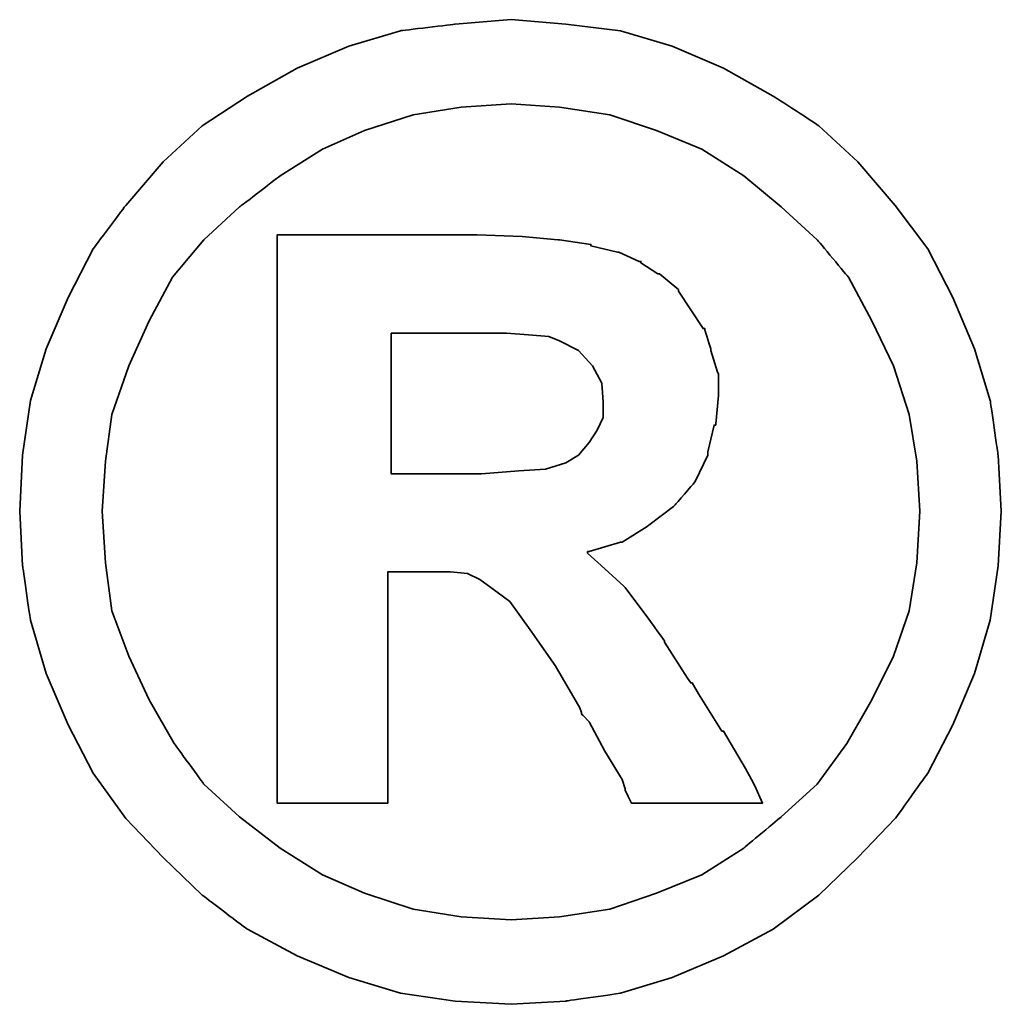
# Model space of a CAD drawing. Header units: millimetres. Extents: x 32 to 866, y -77 to 199.
# Tile 49 of 53: x 737.73 to 739.37, y -3.33 to -1.69. Entities that reach past the tile are written whole.
import ezdxf

# ---------------------------------------------------------------- set-up
doc = ezdxf.new("R2010")
doc.units = ezdxf.units.MM
doc.header["$LTSCALE"] = 0.15
doc.layers.add('DIM', color=4, linetype='CONTINUOUS')
doc.layers.add('layer 1', color=7, linetype='CONTINUOUS')

# ---------------------------------------------------------------- blocks, each defined once
blk = doc.blocks.new('TBI MOTION logo(完整正式版)')
at = {"layer": 'layer 1', "color": 22, "lineweight": 35}
for points, knots in [([(81.20634, 4.98624), (81.20634, 4.98624), (81.18649, 5.32862), (81.18649, 5.32862), (81.18649, 5.32862), (81.18649, 5.32862), (81.13886, 5.66206), (81.13886, 5.66206), (81.13886, 5.66206), (81.13886, 5.66206), (81.04359, 5.97764), (81.04359, 5.97764), (81.04359, 5.97764), (81.04359, 5.97764), (80.91061, 6.29124), (80.91061, 6.29124), (80.91061, 6.29124), (80.91061, 6.29124), (80.75778, 6.58697), (80.75778, 6.58697), (80.75778, 6.58697), (80.75778, 6.58697), (80.5593, 6.85294), (80.5593, 6.85294), (80.5593, 6.85294), (80.5593, 6.85294), (80.33105, 7.1189), (80.33105, 7.1189), (80.33105, 7.1189), (80.33105, 7.1189), (80.09287, 7.33921), (80.09287, 7.33921), (80.09287, 7.33921), (80.09287, 7.33921), (79.815, 7.51982), (79.815, 7.51982), (79.815, 7.51982), (79.815, 7.51982), (79.51133, 7.69051), (79.51133, 7.69051), (79.51133, 7.69051), (79.51133, 7.69051), (79.19773, 7.8235), (79.19773, 7.8235), (79.19773, 7.8235), (79.19773, 7.8235), (78.88215, 7.91877), (78.88215, 7.91877), (78.88215, 7.91877), (78.88215, 7.91877), (78.54871, 7.95846), (78.54871, 7.95846), (78.54871, 7.95846), (78.54871, 7.95846), (78.21526, 7.98625), (78.21526, 7.98625), (78.21526, 7.98625), (78.21526, 7.98625), (77.87388, 7.95846), (77.87388, 7.95846), (77.87388, 7.95846), (77.87388, 7.95846), (77.54044, 7.91877), (77.54044, 7.91877), (77.54044, 7.91877), (77.54044, 7.91877), (77.22485, 7.8235), (77.22485, 7.8235), (77.22485, 7.8235), (77.22485, 7.8235), (76.91027, 7.69051), (76.91027, 7.69051), (76.91027, 7.69051), (76.91027, 7.69051), (76.6056, 7.51982), (76.6056, 7.51982), (76.6056, 7.51982), (76.6056, 7.51982), (76.32972, 7.33921), (76.32972, 7.33921), (76.32972, 7.33921), (76.32972, 7.33921), (76.09154, 7.1189), (76.09154, 7.1189), (76.09154, 7.1189), (76.09154, 7.1189), (75.86329, 6.85294), (75.86329, 6.85294), (75.86329, 6.85294), (75.86329, 6.85294), (75.66382, 6.58697), (75.66382, 6.58697), (75.66382, 6.58697), (75.66382, 6.58697), (75.51099, 6.29124), (75.51099, 6.29124), (75.51099, 6.29124), (75.51099, 6.29124), (75.37702, 5.97764), (75.37702, 5.97764), (75.37702, 5.97764), (75.37702, 5.97764), (75.28175, 5.66206), (75.28175, 5.66206), (75.28175, 5.66206), (75.28175, 5.66206), (75.23411, 5.32862), (75.23411, 5.32862), (75.23411, 5.32862), (75.23411, 5.32862), (75.21625, 4.98624), (75.21625, 4.98624), (75.21625, 4.98624), (75.21625, 4.98624), (75.23411, 4.6528), (75.23411, 4.6528), (75.23411, 4.6528), (75.23411, 4.6528), (75.28175, 4.32035), (75.28175, 4.32035), (75.28175, 4.32035), (75.28175, 4.32035), (75.37702, 3.99583), (75.37702, 3.99583), (75.37702, 3.99583), (75.37702, 3.99583), (75.51099, 3.68224), (75.51099, 3.68224), (75.51099, 3.68224), (75.51099, 3.68224), (75.66382, 3.38749), (75.66382, 3.38749), (75.66382, 3.38749), (75.66382, 3.38749), (75.86329, 3.10963), (75.86329, 3.10963), (75.86329, 3.10963), (75.86329, 3.10963), (76.09154, 2.87145), (76.09154, 2.87145), (76.09154, 2.87145), (76.09154, 2.87145), (76.32972, 2.6432), (76.32972, 2.6432), (76.32972, 2.6432), (76.32972, 2.6432), (76.6056, 2.43381), (76.6056, 2.43381), (76.6056, 2.43381), (76.6056, 2.43381), (76.91027, 2.27205), (76.91027, 2.27205), (76.91027, 2.27205), (76.91027, 2.27205), (77.22485, 2.13906), (77.22485, 2.13906), (77.22485, 2.13906), (77.22485, 2.13906), (77.54044, 2.0438), (77.54044, 2.0438), (77.54044, 2.0438), (77.54044, 2.0438), (77.87388, 1.99616), (77.87388, 1.99616), (77.87388, 1.99616), (77.87388, 1.99616), (78.21526, 1.97631), (78.21526, 1.97631), (78.21526, 1.97631), (78.21526, 1.97631), (78.54871, 1.99616), (78.54871, 1.99616), (78.54871, 1.99616), (78.54871, 1.99616), (78.88215, 2.0438), (78.88215, 2.0438), (78.88215, 2.0438), (78.88215, 2.0438), (79.19773, 2.13906), (79.19773, 2.13906), (79.19773, 2.13906), (79.19773, 2.13906), (79.51133, 2.27205), (79.51133, 2.27205), (79.51133, 2.27205), (79.51133, 2.27205), (79.815, 2.43381), (79.815, 2.43381), (79.815, 2.43381), (79.815, 2.43381), (80.09287, 2.6432), (80.09287, 2.6432), (80.09287, 2.6432), (80.09287, 2.6432), (80.33105, 2.87145), (80.33105, 2.87145), (80.33105, 2.87145), (80.33105, 2.87145), (80.5593, 3.10963), (80.5593, 3.10963), (80.5593, 3.10963), (80.5593, 3.10963), (80.75778, 3.38749), (80.75778, 3.38749), (80.75778, 3.38749), (80.75778, 3.38749), (80.91061, 3.68224), (80.91061, 3.68224), (80.91061, 3.68224), (80.91061, 3.68224), (81.04359, 3.99583), (81.04359, 3.99583), (81.04359, 3.99583), (81.04359, 3.99583), (81.13886, 4.32035), (81.13886, 4.32035), (81.13886, 4.32035), (81.13886, 4.32035), (81.18649, 4.6528), (81.18649, 4.6528), (81.18649, 4.6528), (81.18649, 4.6528), (81.20634, 4.98624), (81.20634, 4.98624)], [0, 0, 0, 0, 0.0178571, 0.0178571, 0.0178571, 0.0178572, 0.0357143, 0.0357143, 0.0357143, 0.0357143, 0.0535714, 0.0535714, 0.0535714, 0.0535714, 0.0714286, 0.0714286, 0.0714286, 0.0714286, 0.0892857, 0.0892857, 0.0892857, 0.0892857, 0.1071429, 0.1071429, 0.1071429, 0.1071429, 0.125, 0.125, 0.125, 0.125, 0.1428571, 0.1428571, 0.1428571, 0.1428572, 0.1607143, 0.1607143, 0.1607143, 0.1607143, 0.1785714, 0.1785714, 0.1785714, 0.1785714, 0.1964286, 0.1964286, 0.1964286, 0.1964286, 0.2142857, 0.2142857, 0.2142857, 0.2142857, 0.2321429, 0.2321429, 0.2321429, 0.2321429, 0.25, 0.25, 0.25, 0.25, 0.2678571, 0.2678571, 0.2678571, 0.2678572, 0.2857143, 0.2857143, 0.2857143, 0.2857143, 0.3035714, 0.3035714, 0.3035714, 0.3035714, 0.3214286, 0.3214286, 0.3214286, 0.3214286, 0.3392857, 0.3392857, 0.3392857, 0.3392857, 0.3571429, 0.3571429, 0.3571429, 0.3571429, 0.375, 0.375, 0.375, 0.375, 0.3928571, 0.3928571, 0.3928571, 0.3928572, 0.4107143, 0.4107143, 0.4107143, 0.4107143, 0.4285714, 0.4285714, 0.4285714, 0.4285714, 0.4464286, 0.4464286, 0.4464286, 0.4464286, 0.4642857, 0.4642857, 0.4642857, 0.4642857, 0.4821429, 0.4821429, 0.4821429, 0.4821429, 0.5, 0.5, 0.5, 0.5, 0.5178571, 0.5178571, 0.5178571, 0.5178572, 0.5357143, 0.5357143, 0.5357143, 0.5357143, 0.5535714, 0.5535714, 0.5535714, 0.5535714, 0.5714286, 0.5714286, 0.5714286, 0.5714286, 0.5892857, 0.5892857, 0.5892857, 0.5892857, 0.6071429, 0.6071429, 0.6071429, 0.6071429, 0.625, 0.625, 0.625, 0.625, 0.6428571, 0.6428571, 0.6428571, 0.6428572, 0.6607143, 0.6607143, 0.6607143, 0.6607143, 0.6785714, 0.6785714, 0.6785714, 0.6785714, 0.6964286, 0.6964286, 0.6964286, 0.6964286, 0.7142857, 0.7142857, 0.7142857, 0.7142857, 0.7321429, 0.7321429, 0.7321429, 0.7321429, 0.75, 0.75, 0.75, 0.75, 0.7678571, 0.7678571, 0.7678571, 0.7678572, 0.7857143, 0.7857143, 0.7857143, 0.7857143, 0.8035714, 0.8035714, 0.8035714, 0.8035714, 0.8214286, 0.8214286, 0.8214286, 0.8214286, 0.8392857, 0.8392857, 0.8392857, 0.8392857, 0.8571429, 0.8571429, 0.8571429, 0.8571429, 0.875, 0.875, 0.875, 0.875, 0.8928571, 0.8928571, 0.8928571, 0.8928572, 0.9107143, 0.9107143, 0.9107143, 0.9107143, 0.9285714, 0.9285714, 0.9285714, 0.9285714, 0.9464286, 0.9464286, 0.9464286, 0.9464286, 0.9642857, 0.9642857, 0.9642857, 0.9642857, 0.9821429, 0.9821429, 0.9821429, 0.9821429, 1, 1, 1, 1]), ([(80.71014, 4.98624), (80.71014, 4.98624), (80.69129, 5.29091), (80.69129, 5.29091), (80.69129, 5.29091), (80.69129, 5.29091), (80.64464, 5.57672), (80.64464, 5.57672), (80.64464, 5.57672), (80.64464, 5.57672), (80.54937, 5.87245), (80.54937, 5.87245), (80.54937, 5.87245), (80.54937, 5.87245), (80.41639, 6.14833), (80.41639, 6.14833), (80.41639, 6.14833), (80.41639, 6.14833), (80.27349, 6.41429), (80.27349, 6.41429), (80.27349, 6.41429), (80.27349, 6.41429), (80.08295, 6.64255), (80.08295, 6.64255), (80.08295, 6.64255), (80.08295, 6.64255), (79.86264, 6.84301), (79.86264, 6.84301), (79.86264, 6.84301), (79.86264, 6.84301), (79.63439, 7.03355), (79.63439, 7.03355), (79.63439, 7.03355), (79.63439, 7.03355), (79.37835, 7.1963), (79.37835, 7.1963), (79.37835, 7.1963), (79.37835, 7.1963), (79.10246, 7.30944), (79.10246, 7.30944), (79.10246, 7.30944), (79.10246, 7.30944), (78.81665, 7.40471), (78.81665, 7.40471), (78.81665, 7.40471), (78.81665, 7.40471), (78.511, 7.45234), (78.511, 7.45234), (78.511, 7.45234), (78.511, 7.45234), (78.21526, 7.47219), (78.21526, 7.47219), (78.21526, 7.47219), (78.21526, 7.47219), (77.9106, 7.45234), (77.9106, 7.45234), (77.9106, 7.45234), (77.9106, 7.45234), (77.61685, 7.40471), (77.61685, 7.40471), (77.61685, 7.40471), (77.61685, 7.40471), (77.32012, 7.30944), (77.32012, 7.30944), (77.32012, 7.30944), (77.32012, 7.30944), (77.06309, 7.1963), (77.06309, 7.1963), (77.06309, 7.1963), (77.06309, 7.1963), (76.80606, 7.03355), (76.80606, 7.03355), (76.80606, 7.03355), (76.80606, 7.03355), (76.55797, 6.84301), (76.55797, 6.84301), (76.55797, 6.84301), (76.55797, 6.84301), (76.34063, 6.64255), (76.34063, 6.64255), (76.34063, 6.64255), (76.34063, 6.64255), (76.1491, 6.41429), (76.1491, 6.41429), (76.1491, 6.41429), (76.1491, 6.41429), (76.0062, 6.14833), (76.0062, 6.14833), (76.0062, 6.14833), (76.0062, 6.14833), (75.88314, 5.87245), (75.88314, 5.87245), (75.88314, 5.87245), (75.88314, 5.87245), (75.77794, 5.57672), (75.77794, 5.57672), (75.77794, 5.57672), (75.77794, 5.57672), (75.73924, 5.29091), (75.73924, 5.29091), (75.73924, 5.29091), (75.73924, 5.29091), (75.72039, 4.98624), (75.72039, 4.98624), (75.72039, 4.98624), (75.72039, 4.98624), (75.73924, 4.67165), (75.73924, 4.67165), (75.73924, 4.67165), (75.73924, 4.67165), (75.77794, 4.37791), (75.77794, 4.37791), (75.77794, 4.37791), (75.77794, 4.37791), (75.88314, 4.10102), (75.88314, 4.10102), (75.88314, 4.10102), (75.88314, 4.10102), (76.0062, 3.83407), (76.0062, 3.83407), (76.0062, 3.83407), (76.0062, 3.83407), (76.15902, 3.56811), (76.15902, 3.56811), (76.15902, 3.56811), (76.15902, 3.56811), (76.34063, 3.32001), (76.34063, 3.32001), (76.34063, 3.32001), (76.34063, 3.32001), (76.55797, 3.11955), (76.55797, 3.11955), (76.55797, 3.11955), (76.55797, 3.11955), (76.80606, 2.92901), (76.80606, 2.92901), (76.80606, 2.92901), (76.80606, 2.92901), (77.06309, 2.76725), (77.06309, 2.76725), (77.06309, 2.76725), (77.06309, 2.76725), (77.32012, 2.65412), (77.32012, 2.65412), (77.32012, 2.65412), (77.32012, 2.65412), (77.61685, 2.55786), (77.61685, 2.55786), (77.61685, 2.55786), (77.61685, 2.55786), (77.9106, 2.51022), (77.9106, 2.51022), (77.9106, 2.51022), (77.9106, 2.51022), (78.21526, 2.49137), (78.21526, 2.49137), (78.21526, 2.49137), (78.21526, 2.49137), (78.511, 2.51022), (78.511, 2.51022), (78.511, 2.51022), (78.511, 2.51022), (78.81665, 2.55786), (78.81665, 2.55786), (78.81665, 2.55786), (78.81665, 2.55786), (79.10246, 2.65412), (79.10246, 2.65412), (79.10246, 2.65412), (79.10246, 2.65412), (79.37835, 2.76725), (79.37835, 2.76725), (79.37835, 2.76725), (79.37835, 2.76725), (79.63439, 2.92901), (79.63439, 2.92901), (79.63439, 2.92901), (79.63439, 2.92901), (79.86264, 3.11955), (79.86264, 3.11955), (79.86264, 3.11955), (79.86264, 3.11955), (80.08295, 3.32001), (80.08295, 3.32001), (80.08295, 3.32001), (80.08295, 3.32001), (80.26356, 3.56811), (80.26356, 3.56811), (80.26356, 3.56811), (80.26356, 3.56811), (80.41639, 3.83407), (80.41639, 3.83407), (80.41639, 3.83407), (80.41639, 3.83407), (80.54937, 4.10102), (80.54937, 4.10102), (80.54937, 4.10102), (80.54937, 4.10102), (80.64464, 4.37791), (80.64464, 4.37791), (80.64464, 4.37791), (80.64464, 4.37791), (80.69129, 4.67165), (80.69129, 4.67165), (80.69129, 4.67165), (80.69129, 4.67165), (80.71014, 4.98624), (80.71014, 4.98624)], [0, 0, 0, 0, 0.0192308, 0.0192308, 0.0192308, 0.0192308, 0.0384615, 0.0384615, 0.0384615, 0.0384615, 0.0576923, 0.0576923, 0.0576923, 0.0576923, 0.0769231, 0.0769231, 0.0769231, 0.0769231, 0.0961538, 0.0961538, 0.0961538, 0.0961539, 0.1153846, 0.1153846, 0.1153846, 0.1153846, 0.1346154, 0.1346154, 0.1346154, 0.1346154, 0.1538462, 0.1538462, 0.1538462, 0.1538462, 0.1730769, 0.1730769, 0.1730769, 0.1730769, 0.1923077, 0.1923077, 0.1923077, 0.1923077, 0.2115385, 0.2115385, 0.2115385, 0.2115385, 0.2307692, 0.2307692, 0.2307692, 0.2307692, 0.25, 0.25, 0.25, 0.25, 0.2692308, 0.2692308, 0.2692308, 0.2692308, 0.2884615, 0.2884615, 0.2884615, 0.2884615, 0.3076923, 0.3076923, 0.3076923, 0.3076923, 0.3269231, 0.3269231, 0.3269231, 0.3269231, 0.3461538, 0.3461538, 0.3461538, 0.3461539, 0.3653846, 0.3653846, 0.3653846, 0.3653846, 0.3846154, 0.3846154, 0.3846154, 0.3846154, 0.4038462, 0.4038462, 0.4038462, 0.4038462, 0.4230769, 0.4230769, 0.4230769, 0.4230769, 0.4423077, 0.4423077, 0.4423077, 0.4423077, 0.4615385, 0.4615385, 0.4615385, 0.4615385, 0.4807692, 0.4807692, 0.4807692, 0.4807692, 0.5, 0.5, 0.5, 0.5, 0.5192308, 0.5192308, 0.5192308, 0.5192308, 0.5384615, 0.5384615, 0.5384615, 0.5384615, 0.5576923, 0.5576923, 0.5576923, 0.5576923, 0.5769231, 0.5769231, 0.5769231, 0.5769231, 0.5961538, 0.5961538, 0.5961538, 0.5961539, 0.6153846, 0.6153846, 0.6153846, 0.6153846, 0.6346154, 0.6346154, 0.6346154, 0.6346154, 0.6538462, 0.6538462, 0.6538462, 0.6538462, 0.6730769, 0.6730769, 0.6730769, 0.6730769, 0.6923077, 0.6923077, 0.6923077, 0.6923077, 0.7115385, 0.7115385, 0.7115385, 0.7115385, 0.7307692, 0.7307692, 0.7307692, 0.7307692, 0.75, 0.75, 0.75, 0.75, 0.7692308, 0.7692308, 0.7692308, 0.7692308, 0.7884615, 0.7884615, 0.7884615, 0.7884615, 0.8076923, 0.8076923, 0.8076923, 0.8076923, 0.8269231, 0.8269231, 0.8269231, 0.8269231, 0.8461538, 0.8461538, 0.8461538, 0.8461539, 0.8653846, 0.8653846, 0.8653846, 0.8653846, 0.8846154, 0.8846154, 0.8846154, 0.8846154, 0.9038462, 0.9038462, 0.9038462, 0.9038462, 0.9230769, 0.9230769, 0.9230769, 0.9230769, 0.9423077, 0.9423077, 0.9423077, 0.9423077, 0.9615385, 0.9615385, 0.9615385, 0.9615385, 0.9807692, 0.9807692, 0.9807692, 0.9807692, 1, 1, 1, 1]), ([(76.78721, 3.2823), (76.78721, 3.2823), (76.78721, 3.32001), (76.78721, 3.32001), (76.78721, 3.32001), (76.78721, 3.32001), (76.78721, 3.42422), (76.78721, 3.42422), (76.78721, 3.42422), (76.78721, 3.42422), (76.78721, 3.59689), (76.78721, 3.59689), (76.78721, 3.59689), (76.78721, 3.59689), (76.78721, 3.80529), (76.78721, 3.80529), (76.78721, 3.80529), (76.78721, 3.80529), (76.78721, 4.0524), (76.78721, 4.0524), (76.78721, 4.0524), (76.78721, 4.0524), (76.78721, 4.32035), (76.78721, 4.32035), (76.78721, 4.32035), (76.78721, 4.32035), (76.78721, 4.92868), (76.78721, 4.92868), (76.78721, 4.92868), (76.78721, 4.92868), (76.78721, 5.53801), (76.78721, 5.53801), (76.78721, 5.53801), (76.78721, 5.53801), (76.78721, 5.82482), (76.78721, 5.82482), (76.78721, 5.82482), (76.78721, 5.82482), (76.78721, 6.07291), (76.78721, 6.07291), (76.78721, 6.07291), (76.78721, 6.07291), (76.78721, 6.30017), (76.78721, 6.30017), (76.78721, 6.30017), (76.78721, 6.30017), (76.78721, 6.45399), (76.78721, 6.45399), (76.78721, 6.45399), (76.78721, 6.45399), (76.78721, 6.5572), (76.78721, 6.5572), (76.78721, 6.5572), (76.78721, 6.5572), (76.78721, 6.59689), (76.78721, 6.59689), (76.78721, 6.59689), (76.78721, 6.59689), (76.78721, 6.67232), (76.78721, 6.67232), (76.78721, 6.67232), (76.78721, 6.67232), (76.8537, 6.67232), (76.8537, 6.67232), (76.8537, 6.67232), (76.8537, 6.67232), (76.87355, 6.67232), (76.87355, 6.67232), (76.87355, 6.67232), (76.87355, 6.67232), (76.91027, 6.67232), (76.91027, 6.67232), (76.91027, 6.67232), (76.91027, 6.67232), (77.04424, 6.67232), (77.04424, 6.67232), (77.04424, 6.67232), (77.04424, 6.67232), (77.22485, 6.67232), (77.22485, 6.67232), (77.22485, 6.67232), (77.22485, 6.67232), (77.43524, 6.67232), (77.43524, 6.67232), (77.43524, 6.67232), (77.43524, 6.67232), (77.65357, 6.67232), (77.65357, 6.67232), (77.65357, 6.67232), (77.65357, 6.67232), (77.82625, 6.67232), (77.82625, 6.67232), (77.82625, 6.67232), (77.82625, 6.67232), (77.94037, 6.67232), (77.94037, 6.67232), (77.94037, 6.67232), (77.94037, 6.67232), (77.97709, 6.67232), (77.97709, 6.67232), (77.97709, 6.67232), (77.97709, 6.67232), (77.99694, 6.67232), (77.99694, 6.67232), (77.99694, 6.67232), (77.99694, 6.67232), (78.00686, 6.67232), (78.00686, 6.67232), (78.00686, 6.67232), (78.00686, 6.67232), (78.28275, 6.6624), (78.28275, 6.6624), (78.28275, 6.6624), (78.28275, 6.6624), (78.50107, 6.64255), (78.50107, 6.64255), (78.50107, 6.64255), (78.50107, 6.64255), (78.511, 6.64255), (78.511, 6.64255), (78.511, 6.64255), (78.511, 6.64255), (78.70154, 6.61476), (78.70154, 6.61476), (78.70154, 6.61476), (78.70154, 6.61476), (78.70154, 6.60483), (78.70154, 6.60483), (78.70154, 6.60483), (78.70154, 6.60483), (78.86429, 6.56713), (78.86429, 6.56713), (78.86429, 6.56713), (78.86429, 6.56713), (78.87223, 6.56713), (78.87223, 6.56713), (78.87223, 6.56713), (78.87223, 6.56713), (78.99727, 6.51056), (78.99727, 6.51056), (78.99727, 6.51056), (78.99727, 6.51056), (79.00719, 6.51056), (79.00719, 6.51056), (79.00719, 6.51056), (79.00719, 6.51056), (79.00719, 6.50162), (79.00719, 6.50162), (79.00719, 6.50162), (79.00719, 6.50162), (79.1104, 6.43415), (79.1104, 6.43415), (79.1104, 6.43415), (79.1104, 6.43415), (79.12132, 6.43415), (79.12132, 6.43415), (79.12132, 6.43415), (79.12132, 6.43415), (79.22552, 6.34781), (79.22552, 6.34781), (79.22552, 6.34781), (79.22552, 6.34781), (79.23544, 6.33888), (79.23544, 6.33888), (79.23544, 6.33888), (79.23544, 6.33888), (79.23544, 6.32895), (79.23544, 6.32895), (79.23544, 6.32895), (79.23544, 6.32895), (79.31087, 6.21483), (79.31087, 6.21483), (79.31087, 6.21483), (79.31087, 6.21483), (79.38629, 6.1007), (79.38629, 6.1007), (79.38629, 6.1007), (79.38629, 6.1007), (79.3972, 6.1007), (79.3972, 6.1007), (79.3972, 6.1007), (79.3972, 6.1007), (79.3972, 6.09078), (79.3972, 6.09078), (79.3972, 6.09078), (79.3972, 6.09078), (79.43392, 5.97764), (79.43392, 5.97764), (79.43392, 5.97764), (79.43392, 5.97764), (79.43392, 5.96772), (79.43392, 5.96772), (79.43392, 5.96772), (79.43392, 5.96772), (79.47362, 5.83474), (79.47362, 5.83474), (79.47362, 5.83474), (79.47362, 5.83474), (79.48156, 5.82482), (79.48156, 5.82482), (79.48156, 5.82482), (79.48156, 5.82482), (79.48156, 5.69977), (79.48156, 5.69977), (79.48156, 5.69977), (79.48156, 5.69977), (79.48156, 5.69183), (79.48156, 5.69183), (79.48156, 5.69183), (79.48156, 5.69183), (79.4637, 5.51915), (79.4637, 5.51915), (79.4637, 5.51915), (79.4637, 5.51915), (79.4637, 5.51122), (79.4637, 5.51122), (79.4637, 5.51122), (79.4637, 5.51122), (79.45377, 5.51122), (79.45377, 5.51122), (79.45377, 5.51122), (79.45377, 5.51122), (79.41507, 5.34847), (79.41507, 5.34847), (79.41507, 5.34847), (79.41507, 5.34847), (79.41507, 5.33854), (79.41507, 5.33854), (79.41507, 5.33854), (79.41507, 5.33854), (79.41507, 5.32862), (79.41507, 5.32862), (79.41507, 5.32862), (79.41507, 5.32862), (79.33865, 5.16785), (79.33865, 5.16785), (79.33865, 5.16785), (79.33865, 5.16785), (79.33071, 5.15693), (79.33071, 5.15693), (79.33071, 5.15693), (79.33071, 5.15693), (79.2156, 5.02495), (79.2156, 5.02495), (79.2156, 5.02495), (79.2156, 5.02495), (79.20567, 5.01502), (79.20567, 5.01502), (79.20567, 5.01502), (79.20567, 5.01502), (79.05483, 4.89991), (79.05483, 4.89991), (79.05483, 4.89991), (79.05483, 4.89991), (79.04491, 4.89197), (79.04491, 4.89197), (79.04491, 4.89197), (79.04491, 4.89197), (78.89208, 4.7967), (78.89208, 4.7967), (78.89208, 4.7967), (78.89208, 4.7967), (78.88215, 4.7967), (78.88215, 4.7967), (78.88215, 4.7967), (78.88215, 4.7967), (78.69161, 4.73913), (78.69161, 4.73913), (78.69161, 4.73913), (78.69161, 4.73913), (78.68169, 4.73913), (78.68169, 4.73913), (78.68169, 4.73913), (78.68169, 4.73913), (78.68169, 4.72921), (78.68169, 4.72921), (78.68169, 4.72921), (78.68169, 4.72921), (78.78688, 4.63394), (78.78688, 4.63394), (78.78688, 4.63394), (78.78688, 4.63394), (78.902, 4.52875), (78.902, 4.52875), (78.902, 4.52875), (78.902, 4.52875), (78.91093, 4.52081), (78.91093, 4.52081), (78.91093, 4.52081), (78.91093, 4.52081), (79.02506, 4.36798), (79.02506, 4.36798), (79.02506, 4.36798), (79.02506, 4.36798), (79.1501, 4.1953), (79.1501, 4.1953), (79.1501, 4.1953), (79.1501, 4.1953), (79.1501, 4.18736), (79.1501, 4.18736), (79.1501, 4.18736), (79.1501, 4.18736), (79.29201, 3.96705), (79.29201, 3.96705), (79.29201, 3.96705), (79.29201, 3.96705), (79.31087, 3.93828), (79.31087, 3.93828), (79.31087, 3.93828), (79.31087, 3.93828), (79.32079, 3.93828), (79.32079, 3.93828), (79.32079, 3.93828), (79.32079, 3.93828), (79.3585, 3.87178), (79.3585, 3.87178), (79.3585, 3.87178), (79.3585, 3.87178), (79.50141, 3.64353), (79.50141, 3.64353), (79.50141, 3.64353), (79.50141, 3.64353), (79.51133, 3.64353), (79.51133, 3.64353), (79.51133, 3.64353), (79.51133, 3.64353), (79.64431, 3.41528), (79.64431, 3.41528), (79.64431, 3.41528), (79.64431, 3.41528), (79.68202, 3.3478), (79.68202, 3.3478), (79.68202, 3.3478), (79.68202, 3.3478), (79.70187, 3.31009), (79.70187, 3.31009), (79.70187, 3.31009), (79.70187, 3.31009), (79.7495, 3.2049), (79.7495, 3.2049), (79.7495, 3.2049), (79.7495, 3.2049), (79.64431, 3.2049), (79.64431, 3.2049), (79.64431, 3.2049), (79.64431, 3.2049), (79.62546, 3.2049), (79.62546, 3.2049), (79.62546, 3.2049), (79.62546, 3.2049), (79.53912, 3.2049), (79.53912, 3.2049), (79.53912, 3.2049), (79.53912, 3.2049), (79.31087, 3.2049), (79.31087, 3.2049), (79.31087, 3.2049), (79.31087, 3.2049), (79.08262, 3.2049), (79.08262, 3.2049), (79.08262, 3.2049), (79.08262, 3.2049), (79.00719, 3.2049), (79.00719, 3.2049), (79.00719, 3.2049), (79.00719, 3.2049), (78.98735, 3.2049), (78.98735, 3.2049), (78.98735, 3.2049), (78.98735, 3.2049), (78.94964, 3.2049), (78.94964, 3.2049), (78.94964, 3.2049), (78.94964, 3.2049), (78.92979, 3.24459), (78.92979, 3.24459), (78.92979, 3.24459), (78.92979, 3.24459), (78.91093, 3.2823), (78.91093, 3.2823), (78.91093, 3.2823), (78.91093, 3.2823), (78.91093, 3.29223), (78.91093, 3.29223), (78.91093, 3.29223), (78.91093, 3.29223), (78.89208, 3.3478), (78.89208, 3.3478), (78.89208, 3.3478), (78.89208, 3.3478), (78.78688, 3.52048), (78.78688, 3.52048), (78.78688, 3.52048), (78.78688, 3.52048), (78.69161, 3.7001), (78.69161, 3.7001), (78.69161, 3.7001), (78.69161, 3.7001), (78.6539, 3.7388), (78.6539, 3.7388), (78.6539, 3.7388), (78.6539, 3.7388), (78.64398, 3.74873), (78.64398, 3.74873), (78.64398, 3.74873), (78.64398, 3.74873), (78.64398, 3.75766), (78.64398, 3.75766), (78.64398, 3.75766), (78.64398, 3.75766), (78.63405, 3.78644), (78.63405, 3.78644), (78.63405, 3.78644), (78.63405, 3.78644), (78.48321, 4.04347), (78.48321, 4.04347), (78.48321, 4.04347), (78.48321, 4.04347), (78.33038, 4.2618), (78.33038, 4.2618), (78.33038, 4.2618), (78.33038, 4.2618), (78.20732, 4.43447), (78.20732, 4.43447), (78.20732, 4.43447), (78.20732, 4.43447), (78.09221, 4.52081), (78.09221, 4.52081), (78.09221, 4.52081), (78.09221, 4.52081), (78.02472, 4.56845), (78.02472, 4.56845), (78.02472, 4.56845), (78.02472, 4.56845), (77.9493, 4.60616), (77.9493, 4.60616), (77.9493, 4.60616), (77.9493, 4.60616), (77.8451, 4.61608), (77.8451, 4.61608), (77.8451, 4.61608), (77.8451, 4.61608), (77.71113, 4.61608), (77.71113, 4.61608), (77.71113, 4.61608), (77.71113, 4.61608), (77.69128, 4.61608), (77.69128, 4.61608), (77.69128, 4.61608), (77.69128, 4.61608), (77.67342, 4.61608), (77.67342, 4.61608), (77.67342, 4.61608), (77.67342, 4.61608), (77.5583, 4.61608), (77.5583, 4.61608), (77.5583, 4.61608), (77.5583, 4.61608), (77.46303, 4.61608), (77.46303, 4.61608), (77.46303, 4.61608), (77.46303, 4.61608), (77.46303, 4.54761), (77.46303, 4.54761), (77.46303, 4.54761), (77.46303, 4.54761), (77.46303, 4.47318), (77.46303, 4.47318), (77.46303, 4.47318), (77.46303, 4.47318), (77.46303, 4.24294), (77.46303, 4.24294), (77.46303, 4.24294), (77.46303, 4.24294), (77.46303, 3.99583), (77.46303, 3.99583), (77.46303, 3.99583), (77.46303, 3.99583), (77.46303, 3.72888), (77.46303, 3.72888), (77.46303, 3.72888), (77.46303, 3.72888), (77.46303, 3.51055), (77.46303, 3.51055), (77.46303, 3.51055), (77.46303, 3.51055), (77.46303, 3.42422), (77.46303, 3.42422), (77.46303, 3.42422), (77.46303, 3.42422), (77.46303, 3.35773), (77.46303, 3.35773), (77.46303, 3.35773), (77.46303, 3.35773), (77.46303, 3.30017), (77.46303, 3.30017), (77.46303, 3.30017), (77.46303, 3.30017), (77.46303, 3.2823), (77.46303, 3.2823), (77.46303, 3.2823), (77.46303, 3.2823), (77.46303, 3.2049), (77.46303, 3.2049), (77.46303, 3.2049), (77.46303, 3.2049), (77.39753, 3.2049), (77.39753, 3.2049), (77.39753, 3.2049), (77.39753, 3.2049), (77.37768, 3.2049), (77.37768, 3.2049), (77.37768, 3.2049), (77.37768, 3.2049), (77.32012, 3.2049), (77.32012, 3.2049), (77.32012, 3.2049), (77.32012, 3.2049), (77.12165, 3.2049), (77.12165, 3.2049), (77.12165, 3.2049), (77.12165, 3.2049), (76.94897, 3.2049), (76.94897, 3.2049), (76.94897, 3.2049), (76.94897, 3.2049), (76.8924, 3.2049), (76.8924, 3.2049), (76.8924, 3.2049), (76.8924, 3.2049), (76.8537, 3.2049), (76.8537, 3.2049), (76.8537, 3.2049), (76.8537, 3.2049), (76.78721, 3.2049), (76.78721, 3.2049), (76.78721, 3.2049), (76.78721, 3.2049), (76.78721, 3.2823), (76.78721, 3.2823)], [0, 0, 0, 0, 0.0074074, 0.0074074, 0.0074074, 0.0074074, 0.0148148, 0.0148148, 0.0148148, 0.0148148, 0.0222222, 0.0222222, 0.0222222, 0.0222222, 0.0296296, 0.0296296, 0.0296296, 0.0296296, 0.037037, 0.037037, 0.037037, 0.037037, 0.0444444, 0.0444444, 0.0444444, 0.0444445, 0.0518519, 0.0518519, 0.0518519, 0.0518519, 0.0592593, 0.0592593, 0.0592593, 0.0592593, 0.0666667, 0.0666667, 0.0666667, 0.0666667, 0.0740741, 0.0740741, 0.0740741, 0.0740741, 0.0814815, 0.0814815, 0.0814815, 0.0814815, 0.0888889, 0.0888889, 0.0888889, 0.0888889, 0.0962963, 0.0962963, 0.0962963, 0.0962963, 0.1037037, 0.1037037, 0.1037037, 0.1037037, 0.1111111, 0.1111111, 0.1111111, 0.1111111, 0.1185185, 0.1185185, 0.1185185, 0.1185185, 0.1259259, 0.1259259, 0.1259259, 0.1259259, 0.1333333, 0.1333333, 0.1333333, 0.1333333, 0.1407407, 0.1407407, 0.1407407, 0.1407408, 0.1481481, 0.1481481, 0.1481481, 0.1481482, 0.1555556, 0.1555556, 0.1555556, 0.1555556, 0.162963, 0.162963, 0.162963, 0.162963, 0.1703704, 0.1703704, 0.1703704, 0.1703704, 0.1777778, 0.1777778, 0.1777778, 0.1777778, 0.1851852, 0.1851852, 0.1851852, 0.1851852, 0.1925926, 0.1925926, 0.1925926, 0.1925926, 0.2, 0.2, 0.2, 0.2, 0.2074074, 0.2074074, 0.2074074, 0.2074074, 0.2148148, 0.2148148, 0.2148148, 0.2148148, 0.2222222, 0.2222222, 0.2222222, 0.2222222, 0.2296296, 0.2296296, 0.2296296, 0.2296296, 0.237037, 0.237037, 0.237037, 0.237037, 0.2444444, 0.2444444, 0.2444444, 0.2444445, 0.2518519, 0.2518519, 0.2518519, 0.2518519, 0.2592593, 0.2592593, 0.2592593, 0.2592593, 0.2666667, 0.2666667, 0.2666667, 0.2666667, 0.2740741, 0.2740741, 0.2740741, 0.2740741, 0.2814815, 0.2814815, 0.2814815, 0.2814815, 0.2888889, 0.2888889, 0.2888889, 0.2888889, 0.2962963, 0.2962963, 0.2962963, 0.2962963, 0.3037037, 0.3037037, 0.3037037, 0.3037037, 0.3111111, 0.3111111, 0.3111111, 0.3111111, 0.3185185, 0.3185185, 0.3185185, 0.3185185, 0.3259259, 0.3259259, 0.3259259, 0.3259259, 0.3333333, 0.3333333, 0.3333333, 0.3333333, 0.3407407, 0.3407407, 0.3407407, 0.3407408, 0.3481481, 0.3481481, 0.3481481, 0.3481482, 0.3555556, 0.3555556, 0.3555556, 0.3555556, 0.362963, 0.362963, 0.362963, 0.362963, 0.3703704, 0.3703704, 0.3703704, 0.3703704, 0.3777778, 0.3777778, 0.3777778, 0.3777778, 0.3851852, 0.3851852, 0.3851852, 0.3851852, 0.3925926, 0.3925926, 0.3925926, 0.3925926, 0.4, 0.4, 0.4, 0.4, 0.4074074, 0.4074074, 0.4074074, 0.4074074, 0.4148148, 0.4148148, 0.4148148, 0.4148148, 0.4222222, 0.4222222, 0.4222222, 0.4222222, 0.4296296, 0.4296296, 0.4296296, 0.4296296, 0.437037, 0.437037, 0.437037, 0.437037, 0.4444444, 0.4444444, 0.4444444, 0.4444445, 0.4518519, 0.4518519, 0.4518519, 0.4518519, 0.4592593, 0.4592593, 0.4592593, 0.4592593, 0.4666667, 0.4666667, 0.4666667, 0.4666667, 0.4740741, 0.4740741, 0.4740741, 0.4740741, 0.4814815, 0.4814815, 0.4814815, 0.4814815, 0.4888889, 0.4888889, 0.4888889, 0.4888889, 0.4962963, 0.4962963, 0.4962963, 0.4962963, 0.5037037, 0.5037037, 0.5037037, 0.5037037, 0.5111111, 0.5111111, 0.5111111, 0.5111111, 0.5185185, 0.5185185, 0.5185185, 0.5185185, 0.5259259, 0.5259259, 0.5259259, 0.5259259, 0.5333333, 0.5333333, 0.5333333, 0.5333333, 0.5407407, 0.5407407, 0.5407407, 0.5407408, 0.5481481, 0.5481481, 0.5481481, 0.5481482, 0.5555556, 0.5555556, 0.5555556, 0.5555556, 0.562963, 0.562963, 0.562963, 0.562963, 0.5703704, 0.5703704, 0.5703704, 0.5703704, 0.5777778, 0.5777778, 0.5777778, 0.5777778, 0.5851852, 0.5851852, 0.5851852, 0.5851852, 0.5925926, 0.5925926, 0.5925926, 0.5925926, 0.6, 0.6, 0.6, 0.6, 0.6074074, 0.6074074, 0.6074074, 0.6074074, 0.6148148, 0.6148148, 0.6148148, 0.6148148, 0.6222222, 0.6222222, 0.6222222, 0.6222222, 0.6296296, 0.6296296, 0.6296296, 0.6296296, 0.637037, 0.637037, 0.637037, 0.637037, 0.6444444, 0.6444444, 0.6444444, 0.6444445, 0.6518519, 0.6518519, 0.6518519, 0.6518519, 0.6592593, 0.6592593, 0.6592593, 0.6592593, 0.6666667, 0.6666667, 0.6666667, 0.6666667, 0.6740741, 0.6740741, 0.6740741, 0.6740741, 0.6814815, 0.6814815, 0.6814815, 0.6814815, 0.6888889, 0.6888889, 0.6888889, 0.6888889, 0.6962963, 0.6962963, 0.6962963, 0.6962963, 0.7037037, 0.7037037, 0.7037037, 0.7037037, 0.7111111, 0.7111111, 0.7111111, 0.7111111, 0.7185185, 0.7185185, 0.7185185, 0.7185185, 0.7259259, 0.7259259, 0.7259259, 0.7259259, 0.7333333, 0.7333333, 0.7333333, 0.7333333, 0.7407407, 0.7407407, 0.7407407, 0.7407408, 0.7481481, 0.7481481, 0.7481481, 0.7481482, 0.7555556, 0.7555556, 0.7555556, 0.7555556, 0.762963, 0.762963, 0.762963, 0.762963, 0.7703704, 0.7703704, 0.7703704, 0.7703704, 0.7777778, 0.7777778, 0.7777778, 0.7777778, 0.7851852, 0.7851852, 0.7851852, 0.7851852, 0.7925926, 0.7925926, 0.7925926, 0.7925926, 0.8, 0.8, 0.8, 0.8, 0.8074074, 0.8074074, 0.8074074, 0.8074074, 0.8148148, 0.8148148, 0.8148148, 0.8148148, 0.8222222, 0.8222222, 0.8222222, 0.8222222, 0.8296296, 0.8296296, 0.8296296, 0.8296296, 0.837037, 0.837037, 0.837037, 0.837037, 0.8444444, 0.8444444, 0.8444444, 0.8444445, 0.8518519, 0.8518519, 0.8518519, 0.8518519, 0.8592593, 0.8592593, 0.8592593, 0.8592593, 0.8666667, 0.8666667, 0.8666667, 0.8666667, 0.8740741, 0.8740741, 0.8740741, 0.8740741, 0.8814815, 0.8814815, 0.8814815, 0.8814815, 0.8888889, 0.8888889, 0.8888889, 0.8888889, 0.8962963, 0.8962963, 0.8962963, 0.8962963, 0.9037037, 0.9037037, 0.9037037, 0.9037037, 0.9111111, 0.9111111, 0.9111111, 0.9111111, 0.9185185, 0.9185185, 0.9185185, 0.9185185, 0.9259259, 0.9259259, 0.9259259, 0.9259259, 0.9333333, 0.9333333, 0.9333333, 0.9333333, 0.9407407, 0.9407407, 0.9407407, 0.9407408, 0.9481481, 0.9481481, 0.9481481, 0.9481482, 0.9555556, 0.9555556, 0.9555556, 0.9555556, 0.962963, 0.962963, 0.962963, 0.962963, 0.9703704, 0.9703704, 0.9703704, 0.9703704, 0.9777778, 0.9777778, 0.9777778, 0.9777778, 0.9851852, 0.9851852, 0.9851852, 0.9851852, 0.9925926, 0.9925926, 0.9925926, 0.9925926, 1, 1, 1, 1]), ([(77.48288, 6.07291), (77.48288, 6.07291), (77.48288, 5.99551), (77.48288, 5.99551), (77.48288, 5.99551), (77.48288, 5.99551), (77.48288, 5.82482), (77.48288, 5.82482), (77.48288, 5.82482), (77.48288, 5.82482), (77.48288, 5.63328), (77.48288, 5.63328), (77.48288, 5.63328), (77.48288, 5.63328), (77.48288, 5.46358), (77.48288, 5.46358), (77.48288, 5.46358), (77.48288, 5.46358), (77.48288, 5.29091), (77.48288, 5.29091), (77.48288, 5.29091), (77.48288, 5.29091), (77.48288, 5.21449), (77.48288, 5.21449), (77.48288, 5.21449), (77.48288, 5.21449), (77.50074, 5.21449), (77.50074, 5.21449), (77.50074, 5.21449), (77.50074, 5.21449), (77.71113, 5.21449), (77.71113, 5.21449), (77.71113, 5.21449), (77.71113, 5.21449), (77.94037, 5.21449), (77.94037, 5.21449), (77.94037, 5.21449), (77.94037, 5.21449), (78.01579, 5.21449), (78.01579, 5.21449), (78.01579, 5.21449), (78.01579, 5.21449), (78.03465, 5.21449), (78.03465, 5.21449), (78.03465, 5.21449), (78.03465, 5.21449), (78.2629, 5.23335), (78.2629, 5.23335), (78.2629, 5.23335), (78.2629, 5.23335), (78.42565, 5.24327), (78.42565, 5.24327), (78.42565, 5.24327), (78.42565, 5.24327), (78.54871, 5.28098), (78.54871, 5.28098), (78.54871, 5.28098), (78.54871, 5.28098), (78.62611, 5.32862), (78.62611, 5.32862), (78.62611, 5.32862), (78.62611, 5.32862), (78.69161, 5.40503), (78.69161, 5.40503), (78.69161, 5.40503), (78.69161, 5.40503), (78.73925, 5.48145), (78.73925, 5.48145), (78.73925, 5.48145), (78.73925, 5.48145), (78.77696, 5.55885), (78.77696, 5.55885), (78.77696, 5.55885), (78.77696, 5.55885), (78.77696, 5.65214), (78.77696, 5.65214), (78.77696, 5.65214), (78.77696, 5.65214), (78.76902, 5.76726), (78.76902, 5.76726), (78.76902, 5.76726), (78.76902, 5.76726), (78.71146, 5.87245), (78.71146, 5.87245), (78.71146, 5.87245), (78.71146, 5.87245), (78.62611, 5.96772), (78.62611, 5.96772), (78.62611, 5.96772), (78.62611, 5.96772), (78.511, 6.02528), (78.511, 6.02528), (78.511, 6.02528), (78.511, 6.02528), (78.44451, 6.05306), (78.44451, 6.05306), (78.44451, 6.05306), (78.44451, 6.05306), (78.32046, 6.06299), (78.32046, 6.06299), (78.32046, 6.06299), (78.32046, 6.06299), (78.18748, 6.07291), (78.18748, 6.07291), (78.18748, 6.07291), (78.18748, 6.07291), (77.99694, 6.07291), (77.99694, 6.07291), (77.99694, 6.07291), (77.99694, 6.07291), (77.97709, 6.07291), (77.97709, 6.07291), (77.97709, 6.07291), (77.97709, 6.07291), (77.90167, 6.07291), (77.90167, 6.07291), (77.90167, 6.07291), (77.90167, 6.07291), (77.69128, 6.07291), (77.69128, 6.07291), (77.69128, 6.07291), (77.69128, 6.07291), (77.50074, 6.07291), (77.50074, 6.07291), (77.50074, 6.07291), (77.50074, 6.07291), (77.48288, 6.07291), (77.48288, 6.07291)], [0, 0, 0, 0, 0.03125, 0.03125, 0.03125, 0.03125, 0.0625, 0.0625, 0.0625, 0.0625, 0.09375, 0.09375, 0.09375, 0.09375, 0.125, 0.125, 0.125, 0.125, 0.15625, 0.15625, 0.15625, 0.15625, 0.1875, 0.1875, 0.1875, 0.1875, 0.21875, 0.21875, 0.21875, 0.21875, 0.25, 0.25, 0.25, 0.25, 0.28125, 0.28125, 0.28125, 0.28125, 0.3125, 0.3125, 0.3125, 0.3125, 0.34375, 0.34375, 0.34375, 0.34375, 0.375, 0.375, 0.375, 0.375, 0.40625, 0.40625, 0.40625, 0.40625, 0.4375, 0.4375, 0.4375, 0.4375, 0.46875, 0.46875, 0.46875, 0.46875, 0.5, 0.5, 0.5, 0.5, 0.53125, 0.53125, 0.53125, 0.53125, 0.5625, 0.5625, 0.5625, 0.5625, 0.59375, 0.59375, 0.59375, 0.59375, 0.625, 0.625, 0.625, 0.625, 0.65625, 0.65625, 0.65625, 0.65625, 0.6875, 0.6875, 0.6875, 0.6875, 0.71875, 0.71875, 0.71875, 0.71875, 0.75, 0.75, 0.75, 0.75, 0.78125, 0.78125, 0.78125, 0.78125, 0.8125, 0.8125, 0.8125, 0.8125, 0.84375, 0.84375, 0.84375, 0.84375, 0.875, 0.875, 0.875, 0.875, 0.90625, 0.90625, 0.90625, 0.90625, 0.9375, 0.9375, 0.9375, 0.9375, 0.96875, 0.96875, 0.96875, 0.96875, 1, 1, 1, 1])]:
    blk.add_open_spline(points, degree=3, knots=knots, dxfattribs=at)

msp = doc.modelspace()

# ---------------------------------------------------------------- block references
at = {"layer": 'DIM', "color": 0, "xscale": 0.2736514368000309, "yscale": 0.2736514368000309, "zscale": 0.2736514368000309}
msp.add_blockref('TBI MOTION logo(完整正式版)', (717.1487, -3.8744), dxfattribs=at)

doc.saveas('drawing.dxf')
